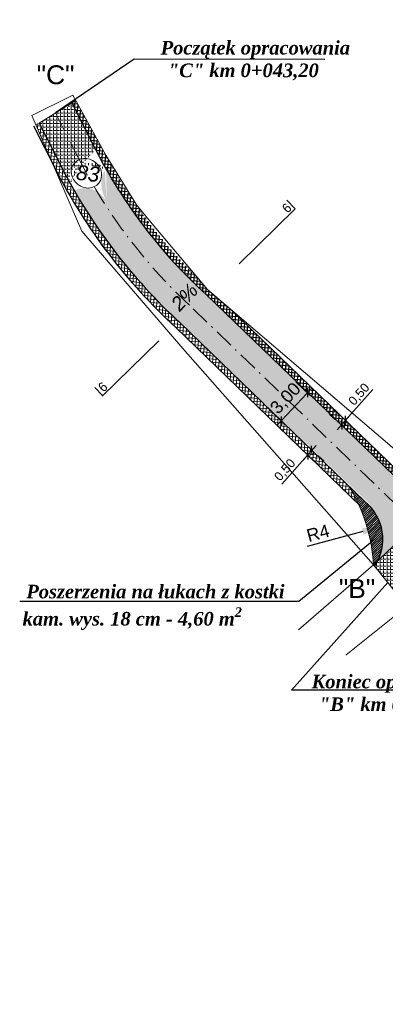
# Model space of a CAD drawing. Header units: millimetres. Extents: x 460 to 2266, y 622 to 2169.
# Tile 1 of 95: x 1633 to 1662, y 1507 to 1584. Entities that reach past the tile are written whole.
import ezdxf

# ---------------------------------------------------------------- set-up
doc = ezdxf.new("R2010")
doc.units = ezdxf.units.MM
doc.linetypes.add('KROPK3-2', pattern=[5, 3, -1, 0, -1])
doc.linetypes.add('PRZER3-1', pattern=[4, 3, -1])
for name, color, linetype, lineweight, true_color in [('drogi', 7, 'Continuous', 20, 0xd6bc51), ('GESDZI_O', 7, 'Continuous', 18, 0x0a0909), ('GESKKL_O', 7, 'PRZER3-1', 18, 0x008000)]:
    doc.layers.add(name, color=color, linetype=linetype, lineweight=lineweight, true_color=true_color)
doc.layers.add('Warstwa 1', color=220, linetype='Continuous', lineweight=20)
doc.styles.add('GEO-INFO', font='plfontwi.shx', dxfattribs={"height": 0.25})
doc.styles.get("Standard").update_dxf_attribs({"font": 'ARIAL.TTF'})
doc.dimstyles.new('ISO-25', dxfattribs={"dimtxt": 2.5, "dimasz": 2.5, "dimexe": 1.25, "dimexo": 0.625, "dimtad": 1, "dimtxsty": 'Standard', "dimcen": 2.5, "dimadec": 0, "dimazin": 0, "dimtfac": 1, "dimtmove": 0, "dimatfit": 3, "dimfxl": 1, "dimarcsym": 0})
pattern_1 = [(0, (-5553898.249666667, -5634345.26519057), (0, 0.275), [0.2, -0.07500000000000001]), (90, (-5553898.249666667, -5634345.26519057), (-0.275, 1.683889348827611e-17), [0.2, -0.07500000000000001])]
pattern_2 = [(85, (-5553898.249666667, -5634345.26519057), (-0.2490486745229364, 0.02178893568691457), []), (175, (-5553898.249666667, -5634345.26519057), (-0.02178893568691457, -0.2490486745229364), [])]

# ---------------------------------------------------------------- blocks, each defined once
blk = doc.blocks.new('_Oblique')
at = {"color": 0, "linetype": 'ByBlock', "lineweight": -2}
blk.add_line((-0.5, -0.5), (0.5, 0.5), dxfattribs=at)
blk = doc.blocks.new('*D2839')
at = {"layer": 'Defpoints', "color": 0}
for p in [(1655.970289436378, 1554.605452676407), (1656.666504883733, 1553.952372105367), (1654.605267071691, 1551.754992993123)]:
    blk.add_point(p, dxfattribs=at)
at = {"layer": 'Warstwa 1', "color": 0, "linetype": 'Continuous', "lineweight": -2}
for p, q in [((1656.210667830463, 1554.379967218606), (1655.058615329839, 1555.460642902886)), ((1653.566975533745, 1552.043403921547), (1656.31236552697, 1554.970122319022)), ((1654.149430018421, 1552.182588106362), (1652.997377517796, 1553.263263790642))]:
    blk.add_line(p, q, dxfattribs=at)
at = {"layer": 'Warstwa 1', "color": 0, "linetype": 'ByBlock', "lineweight": -2, "xscale": 0.5, "yscale": 0.5, "zscale": 0.5}
for p, rotation in [((1655.970289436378, 1554.605452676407), 46.83103256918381), ((1653.909051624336, 1552.408073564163), 226.8310325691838)]:
    blk.add_blockref('_Oblique', p, dxfattribs=dict(at, rotation=rotation))
at = {"layer": 'Warstwa 1', "color": 0, "lineweight": 20, "insert": (1654.294630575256, 1554.136012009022), "char_height": 2, "attachment_point": 5, "rotation": 46.831032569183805}
blk.add_mtext('{\\H0.5x;3,00}', dxfattribs=at)
blk = doc.blocks.new('*D2860')
at = {"layer": 'Defpoints', "color": 0}
for p in [(1661.739251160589, 1544.132841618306), (1658.101964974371, 1543.147739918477)]:
    blk.add_point(p, dxfattribs=at)
at = {"layer": 'Warstwa 1', "color": 0, "lineweight": -2}
blk.add_line((1660.291411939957, 1543.740717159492), (1655.935647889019, 1542.561027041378), dxfattribs=at)
at = {"layer": 'Warstwa 1', "color": 0}
blk.add_solid([(1660.356766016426, 1543.49941062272), (1660.226057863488, 1543.982023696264), (1661.739251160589, 1544.132841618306)], dxfattribs=at)
at = {"layer": 'Warstwa 1', "color": 0, "insert": (1656.792345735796, 1543.621871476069), "char_height": 2, "attachment_point": 5, "rotation": 15.154117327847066}
blk.add_mtext('{\\H0.5x;R4}', dxfattribs=at)
blk = doc.blocks.new('*D2868')
at = {"layer": 'Defpoints', "color": 0}
for p in [(1658.954540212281, 1552.453426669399), (1658.954541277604, 1552.453425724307), (1658.622724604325, 1552.079396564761)]:
    blk.add_point(p, dxfattribs=at)
at = {"layer": 'Warstwa 1', "color": 0, "linetype": 'Continuous', "lineweight": -2}
for p, q in [((1658.954540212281, 1552.453426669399), (1661.09535011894, 1554.866582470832)), ((1658.155188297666, 1552.494167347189), (1657.687650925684, 1552.908939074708)), ((1658.487004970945, 1552.868196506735), (1658.019467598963, 1553.282968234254)), ((1658.290906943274, 1551.705368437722), (1659.28635680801, 1552.827455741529))]:
    blk.add_line(p, q, dxfattribs=at)
at = {"layer": 'Warstwa 1', "color": 0, "linetype": 'ByBlock', "lineweight": -2, "xscale": 0.5, "yscale": 0.5, "zscale": 0.5}
for p, rotation in [((1658.622723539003, 1552.079397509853), 228.4224471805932), ((1658.954540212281, 1552.453426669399), 48.4224471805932)]:
    blk.add_blockref('_Oblique', p, dxfattribs=dict(at, rotation=rotation))
at = {"layer": 'Warstwa 1', "color": 0, "lineweight": 20, "insert": (1660.03695287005, 1554.458112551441), "char_height": 2, "attachment_point": 5, "rotation": 48.422447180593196}
blk.add_mtext('{\\H0.35x;0,50}', dxfattribs=at)
blk = doc.blocks.new('*D2869')
at = {"layer": 'Defpoints', "color": 0}
for p in [(1656.302438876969, 1550.111088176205), (1656.312191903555, 1550.102435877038), (1655.970622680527, 1549.737059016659)]:
    blk.add_point(p, dxfattribs=at)
at = {"layer": 'Warstwa 1', "color": 0, "linetype": 'Continuous', "lineweight": -2}
for p, q in [((1655.648559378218, 1549.354377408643), (1656.64400823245, 1550.476465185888)), ((1655.980375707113, 1549.728406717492), (1653.950173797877, 1547.439926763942)), ((1656.438159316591, 1549.322288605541), (1656.915448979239, 1548.898865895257)), ((1656.769975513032, 1549.696317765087), (1657.247265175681, 1549.272895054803))]:
    blk.add_line(p, q, dxfattribs=at)
at = {"layer": 'Warstwa 1', "color": 0, "linetype": 'ByBlock', "lineweight": -2, "xscale": 0.5, "yscale": 0.5, "zscale": 0.5}
for p, rotation in [((1655.980375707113, 1549.728406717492), 228.4224880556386), ((1656.312191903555, 1550.102435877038), 48.4224880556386)]:
    blk.add_blockref('_Oblique', p, dxfattribs=dict(at, rotation=rotation))
at = {"layer": 'Warstwa 1', "color": 0, "lineweight": 20, "insert": (1654.229589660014, 1548.53946266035), "char_height": 2, "attachment_point": 5, "rotation": 48.422488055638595}
blk.add_mtext('{\\H0.35x;0,50}', dxfattribs=at)

msp = doc.modelspace()

# ---------------------------------------------------------------- hatches: boundary and pattern name
h = msp.add_hatch()
h.set_pattern_fill('ANSI37', color=141, scale=2, angle=39.99999999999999)
h.set_pattern_definition(pattern_2)
h.paths.add_polyline_path([(1639.822494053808, 1573.874332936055), (1637.837482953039, 1577.488120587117), (1637.508630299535, 1577.307486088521), (1639.370489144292, 1573.660069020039, 0.08995780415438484), (1648.047269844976, 1562.279730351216), (1651.782162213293, 1558.6773181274), (1652.11769249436, 1559.048368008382), (1649.958709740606, 1561.130770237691), (1648.125053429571, 1562.693665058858), (1647.294612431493, 1563.682528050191, -0.08031139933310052)])
at = {"lineweight": 5}
h = msp.add_hatch(dxfattribs=at)
h.set_pattern_fill('ANSI37', color=141, scale=2, angle=39.99999999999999)
h.set_pattern_definition(pattern_2)
edge = h.paths.add_edge_path()
edge.add_arc((1675.079821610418, 1591.888237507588), 43.59267440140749, 207.0424722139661, 227.5352114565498, ccw=False)
edge.add_line((1636.253145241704, 1572.068790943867), (1636.060617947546, 1572.445955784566))
edge.add_line((1636.060617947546, 1572.445954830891), (1634.687419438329, 1575.622085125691))
edge.add_line((1634.687418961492, 1575.622085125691), (1634.944066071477, 1575.733046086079))
edge.add_line((1634.944066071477, 1575.733047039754), (1636.698480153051, 1572.296116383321))
edge.add_arc((1675.079821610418, 1591.888237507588), 43.09267441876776, 207.042471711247, 227.5445137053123)
edge.add_line((1645.991525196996, 1560.094376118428), (1659.237049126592, 1547.270739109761))
edge.add_arc((1651.109189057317, 1542.233946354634), 9.561976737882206, 22.477135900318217, 31.78628541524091, ccw=False)
edge.add_line((1659.944763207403, 1545.88962987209), (1645.64879467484, 1559.730252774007))
h = msp.add_hatch()
h.set_pattern_fill('ANSI37', color=141, scale=2, angle=39.99999999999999)
h.set_pattern_definition(pattern_2)
edge = h.paths.add_edge_path()
edge.add_arc((1665.409114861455, 1551.571678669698), 4.150714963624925, 242.6653166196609, 248.1306654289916)
edge.add_line((1663.863010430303, 1547.719666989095), (1652.11769249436, 1559.048368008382))
edge.add_line((1652.11769249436, 1559.048368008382), (1651.782162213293, 1558.677317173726))
edge.add_line((1651.782162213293, 1558.6773181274), (1662.414880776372, 1548.421751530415))
edge.add_arc((1673.598617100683, 1569.702508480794), 24.04051941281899, 242.276601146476, 245.1695097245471)
at = {"layer": 'drogi', "lineweight": 5, "true_color": 0xf4e08b}
h = msp.add_hatch(dxfattribs=at)
h.set_pattern_fill('ANGLE', color=41)
h.set_pattern_definition(pattern_1)
edge = h.paths.add_edge_path()
edge.add_ellipse((1639.170344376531, 1570.901097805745), major_axis=(-1.549999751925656, 1.2322515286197), ratio=0.801401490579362, start_angle=268.02025268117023, end_angle=332.6410710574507, ccw=False)
edge.add_arc((1675.079821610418, 1591.888237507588), 40.09267444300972, 207.0424719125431, 209.5750670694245, ccw=False)
edge.add_line((1639.370489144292, 1573.660069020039), (1637.549633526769, 1577.227160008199))
edge.add_line((1637.549633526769, 1577.227160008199), (1636.226347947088, 1576.5202660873))
edge.add_line((1636.226348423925, 1576.5202660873), (1638.034573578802, 1572.97791817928))
edge.add_arc((1675.079821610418, 1591.888237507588), 41.59267444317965, 207.0427414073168, 207.6810846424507)
edge = h.paths.add_edge_path()
edge.add_ellipse((1639.170344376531, 1570.901097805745), major_axis=(1.549999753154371, -1.232251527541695), ratio=0.801401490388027, start_angle=152.6410709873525, end_angle=218.9009604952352, ccw=False)
edge.add_arc((1675.079821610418, 1591.888237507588), 41.59267436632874, 207.0427411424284, 207.6810843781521, ccw=False)
edge.add_line((1638.034573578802, 1572.97791817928), (1636.226348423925, 1576.5202660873))
edge.add_line((1636.226348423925, 1576.5202660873), (1634.944066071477, 1575.733046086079))
edge.add_line((1634.944066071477, 1575.733047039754), (1636.698480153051, 1572.296116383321))
edge.add_arc((1675.079821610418, 1591.888237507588), 43.09267440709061, 207.0424717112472, 208.8730994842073)
h = msp.add_hatch(dxfattribs=at)
h.set_pattern_fill('ANGLE', color=41)
h.set_pattern_definition(pattern_1)
edge = h.paths.add_edge_path()
edge.add_ellipse((1641.288919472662, 1570.310529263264), major_axis=(-0.9291313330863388, 1.910958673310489), ratio=0.6007382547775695, start_angle=8.488731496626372, end_angle=94.57478469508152, ccw=False)
edge.add_arc((1668.377533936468, 1585.404642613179), 32.29012559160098, 209.3014174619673, 228.574951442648)
edge.add_line((1647.013103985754, 1561.192799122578), (1664.509970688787, 1544.332289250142))
edge.add_line((1664.50997021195, 1544.332289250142), (1664.675910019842, 1544.489279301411))
edge.add_line((1664.675910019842, 1544.489280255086), (1665.915533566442, 1546.258583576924))
edge.add_arc((1672.942167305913, 1562.041777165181), 17.27665462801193, 232.998477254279, 246.00150639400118, ccw=False)
edge.add_line((1662.54445030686, 1548.244304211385), (1648.034517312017, 1562.291378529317))
edge.add_arc((1675.079821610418, 1591.888237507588), 40.09267433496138, 209.5451635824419, 227.5792548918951, ccw=False)
edge.add_line((1640.200506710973, 1572.118159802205), (1640.218698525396, 1569.601724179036))
edge = h.paths.add_edge_path()
edge.add_ellipse((1638.518311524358, 1568.735125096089), major_axis=(1.349501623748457, -1.349501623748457), ratio=1, start_angle=72.00558642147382, end_angle=160.5739813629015, ccw=False)
edge.add_arc((1675.309021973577, 1592.07175877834), 43.38281465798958, 209.8837386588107, 227.4847858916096)
edge.add_line((1645.991525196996, 1560.094376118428), (1660.538839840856, 1546.174699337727))
edge.add_arc((1657.897846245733, 1543.217616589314), 3.964743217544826, 333.0375438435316, 48.231725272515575, ccw=False)
edge.add_line((1661.431636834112, 1541.419975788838), (1664.50997021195, 1544.332290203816))
edge.add_line((1664.50997021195, 1544.332289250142), (1647.013103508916, 1561.192799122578))
edge.add_arc((1668.377533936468, 1585.404642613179), 32.29012559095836, 209.3014184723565, 228.5749524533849, ccw=False)
edge.add_line((1640.218698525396, 1569.601724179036), (1637.694464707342, 1570.456632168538))
edge = h.paths.add_edge_path()
edge.add_line((1671.813559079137, 1544.663152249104), (1671.705095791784, 1545.511788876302))
edge.add_arc((1667.234834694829, 1565.881195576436), 20.8541587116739, 279.0256485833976, 282.3778804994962, ccw=False)
edge.add_arc((1670.837995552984, 1557.417751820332), 12.1370349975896, 254.0977143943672, 268.4342584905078, ccw=False)
edge.add_line((1667.512477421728, 1545.745196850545), (1665.661798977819, 1545.421998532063))
edge.add_line((1665.661798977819, 1545.421998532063), (1665.3373451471, 1545.115043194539))
edge.add_line((1665.3373451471, 1545.115043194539), (1666.376695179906, 1542.536291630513))
edge.add_arc((1675.44797184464, 1515.257591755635), 28.74744318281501, 105.70593387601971, 108.3940641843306, ccw=False)
edge.add_arc((1672.938489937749, 1527.734449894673), 16.08588110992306, 96.7646512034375, 109.13342448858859, ccw=False)
edge.add_arc((1671.932017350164, 1543.779880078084), 0.8911806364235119, 179.999977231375, 184.6039034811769, ccw=False)
edge.add_arc((1671.932017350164, 1543.779880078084), 0.8911806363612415, 97.63852522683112, 180, ccw=False)
edge = h.paths.add_edge_path()
edge.add_line((1679.002120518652, 1545.831145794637), (1678.851239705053, 1543.802876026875))
edge.add_arc((1675.44797184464, 1515.257591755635), 28.74744315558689, 64.5729439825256, 83.20109087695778, ccw=False)
edge.add_line((1687.791021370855, 1541.220346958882), (1694.591924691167, 1538.117529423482))
edge.add_line((1694.591924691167, 1538.117528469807), (1695.488989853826, 1539.89442876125))
edge.add_line((1695.488989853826, 1539.89442876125), (1695.490196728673, 1539.893826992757))
edge.add_line((1695.490196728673, 1539.893826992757), (1688.720862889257, 1543.269221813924))
edge.add_arc((1676.590418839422, 1516.967136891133), 28.964587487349, 65.24098679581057, 85.22380620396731)
edge = h.paths.add_edge_path()
edge.add_line((1682.870135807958, 1542.197474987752), (1682.765703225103, 1541.719749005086))
edge.add_arc((1676.519993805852, 1516.715769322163), 25.77223021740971, 75.76878608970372, 75.9751567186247, ccw=False)
edge.add_arc((1676.519993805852, 1516.715769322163), 25.77223021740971, 75.37331742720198, 75.76878622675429, ccw=False)
edge.add_line((1683.027997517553, 1541.65276482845), (1683.134442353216, 1542.139696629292))
edge.add_line((1683.134442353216, 1542.139696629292), (1682.870135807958, 1542.197474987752))
edge = h.paths.add_edge_path()
edge.add_line((1683.134442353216, 1542.139696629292), (1683.027997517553, 1541.65276482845))
edge.add_arc((1676.519993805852, 1516.715769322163), 25.77223021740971, 74.89552371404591, 75.37331773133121, ccw=False)
edge.add_line((1683.235720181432, 1541.597628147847), (1683.255218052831, 1541.686821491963))
edge.add_line((1683.255218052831, 1541.686821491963), (1683.34419443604, 1542.093843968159))
edge.add_line((1683.344194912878, 1542.093843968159), (1683.134442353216, 1542.139696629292))
edge = h.paths.add_edge_path()
edge.add_line((1682.60891010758, 1542.254580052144), (1682.505869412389, 1541.783221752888))
edge.add_arc((1676.519993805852, 1516.715769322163), 25.77223021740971, 75.97515672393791, 76.56979598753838, ccw=False)
edge.add_line((1682.765703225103, 1541.719749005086), (1682.870135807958, 1542.197474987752))
edge.add_line((1682.870135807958, 1542.197474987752), (1682.608910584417, 1542.254580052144))
edge = h.paths.add_edge_path()
edge.add_line((1682.396076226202, 1542.301106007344), (1682.293731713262, 1541.832931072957))
edge.add_arc((1676.519993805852, 1516.715769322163), 25.77223021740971, 76.56979586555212, 77.05418871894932, ccw=False)
edge.add_line((1682.505869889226, 1541.783221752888), (1682.608910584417, 1542.254580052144))
edge.add_line((1682.60891010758, 1542.254580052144), (1682.396076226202, 1542.301106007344))
edge = h.paths.add_edge_path()
edge.add_line((1678.851239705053, 1543.80287698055), (1678.74740078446, 1542.340207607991))
edge.add_arc((1676.640017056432, 1517.256574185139), 25.17200224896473, 64.16522589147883, 85.19761327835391, ccw=False)
edge.add_line((1687.609407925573, 1539.91274693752), (1693.892379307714, 1536.779571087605))
edge.add_line((1693.892379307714, 1536.779571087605), (1694.591924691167, 1538.117528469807))
edge.add_line((1694.591924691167, 1538.117528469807), (1687.791021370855, 1541.220346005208))
edge.add_arc((1675.44797184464, 1515.257591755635), 28.74744315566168, 64.57294441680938, 83.20109131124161)
edge = h.paths.add_edge_path()
edge.add_line((1672.039518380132, 1542.895206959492), (1672.145748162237, 1542.064046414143))
edge.add_arc((1676.562555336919, 1515.524502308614), 26.90456411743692, 85.3420376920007, 99.44877185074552, ccw=False)
edge.add_line((1678.74740078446, 1542.340206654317), (1678.851239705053, 1543.802876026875))
edge.add_arc((1675.44797184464, 1515.257591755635), 28.74744318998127, 83.20109087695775, 95.25097200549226)
edge.add_arc((1671.932017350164, 1543.779880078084), 0.8911806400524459, 359.99999380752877, 6.734856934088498, ccw=False)
edge.add_arc((1671.932017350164, 1543.779880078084), 0.891180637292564, 276.9283277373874, 360, ccw=False)
edge = h.paths.add_edge_path()
edge.add_arc((1676.596719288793, 1517.248495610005), 28.68368665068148, 85.18955291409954, 99.81908485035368)
edge.add_line((1671.705069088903, 1545.511998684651), (1671.813559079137, 1544.663152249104))
edge.add_arc((1671.932017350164, 1543.779880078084), 0.8911806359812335, 6.73486762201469, 97.63852958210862, ccw=False)
edge.add_arc((1675.44797184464, 1515.257591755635), 28.7474431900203, 83.20109103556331, 95.25097216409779, ccw=False)
edge.add_line((1678.851239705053, 1543.80287698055), (1679.002120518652, 1545.831146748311))
h.paths.add_polyline_path([(1695.488989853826, 1539.89442876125), (1694.591924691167, 1538.117528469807), (1706.928449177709, 1531.878962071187), (1707.791004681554, 1533.40298798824), (1707.782595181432, 1533.408060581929)])
h.paths.add_polyline_path([(1674.919178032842, 1545.237747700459), (1675.259703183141, 1542.598913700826)])
h.paths.add_polyline_path([(1702.421896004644, 1533.808147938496), (1704.992058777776, 1533.119915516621), (1704.777744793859, 1533.272318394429), (1702.207582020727, 1533.960550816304)], flags=17)
h = msp.add_hatch(dxfattribs=at)
h.set_pattern_fill('ANGLE', color=41)
h.set_pattern_definition(pattern_1)
edge = h.paths.add_edge_path()
edge.add_line((1672.145748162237, 1542.064046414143), (1672.039518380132, 1542.895206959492))
edge.add_arc((1671.932017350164, 1543.779880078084), 0.8911806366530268, 187.319981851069, 276.9283273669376, ccw=False)
edge.add_arc((1675.44797184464, 1515.257591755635), 28.74744318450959, 98.80387267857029, 105.7059330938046)
edge.add_arc((1672.938489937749, 1527.734449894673), 16.08588110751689, 109.1334244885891, 113.9209594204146)
edge.add_line((1666.416050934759, 1542.43864587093), (1667.10528566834, 1540.741475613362))
edge.add_arc((1673.532688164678, 1526.512096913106), 15.61367109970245, 95.09621954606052, 114.30866933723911, ccw=False)
edge = h.paths.add_edge_path()
edge.add_arc((1657.580037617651, 1543.262437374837), 4.269599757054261, 328.6131680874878, 334.43528442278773, ccw=False)
edge.add_line((1661.22486927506, 1541.03877213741), (1662.251043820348, 1539.756681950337))
edge.add_arc((1673.588006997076, 1527.351133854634), 16.80548606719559, 115.40369999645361, 132.4230141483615, ccw=False)
edge.add_line((1666.378562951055, 1542.531656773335), (1665.3373451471, 1545.115043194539))
edge.add_line((1665.3373451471, 1545.115043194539), (1661.431636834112, 1541.419975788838))
edge = h.paths.add_edge_path()
edge.add_line((1662.251043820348, 1539.756681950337), (1663.327555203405, 1538.413838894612))
edge.add_line((1663.327555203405, 1538.413838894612), (1665.156379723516, 1539.792074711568))
edge.add_line((1665.156379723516, 1539.792074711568), (1667.077929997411, 1540.740088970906))
edge.add_line((1667.077929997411, 1540.740088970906), (1666.416050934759, 1542.43864587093))
edge.add_arc((1672.938489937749, 1527.734449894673), 16.08588111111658, 113.9209607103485, 131.6362494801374)
at = {"layer": 'GESDZI_O', "linetype": 'Continuous', "lineweight": 9}
h = msp.add_hatch(dxfattribs=at)
h.set_pattern_fill('ANSI31', color=43)
h.set_pattern_definition([(45, (-5553898.249666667, -5634345.26519057), (-0.08838834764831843, 0.08838834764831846), [])])
h.paths.add_polyline_path([(1659.237049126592, 1547.270739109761, -0.1202706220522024), (1661.140337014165, 1541.144385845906), (1661.468738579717, 1541.455075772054, 0.3541088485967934), (1660.457733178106, 1546.088935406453), (1659.237049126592, 1547.270739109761)], is_closed=False)
at = {"layer": 'Warstwa 1', "linetype": 'Continuous', "lineweight": 40}
h = msp.add_hatch(color=0, dxfattribs=at)
h.dxf.hatch_style = 1
h.paths.add_polyline_path([(1648.023022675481, 1562.276744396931), (1645.825154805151, 1560.228987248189), (1646.001497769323, 1560.058260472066)])

# ---------------------------------------------------------------- linework, layer by layer
at = {"color": 141, "true_color": 0xadddf7}
msp.add_lwpolyline([(1634.498731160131, 1575.505721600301), (1636.253145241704, 1572.068790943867, 0.08965551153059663), (1645.64879467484, 1559.730253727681), (1660.109947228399, 1545.729707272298)], format="xyb", dxfattribs=at)
msp.add_lwpolyline([(1649.958709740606, 1561.130770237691), (1663.863010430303, 1547.719666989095)], dxfattribs=at)
at = {"layer": 'drogi', "color": 141, "lineweight": 5, "true_color": 0xadddf7}
for p, q in [((1637.508630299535, 1577.307486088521), (1637.837482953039, 1577.488120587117)), ((1634.944066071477, 1575.733047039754), (1634.687418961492, 1575.622085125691))]:
    msp.add_line(p, q, dxfattribs=at)
at = {"layer": 'GESDZI_O', "color": 1, "linetype": 'Continuous', "lineweight": 9}
msp.add_line((1634.944066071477, 1575.733047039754), (1637.508630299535, 1577.307486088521), dxfattribs=at)
at = {"layer": 'GESDZI_O', "color": 6, "linetype": 'Continuous', "lineweight": 18}
msp.add_line((1661.140337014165, 1541.144385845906), (1663.747781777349, 1537.886676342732), dxfattribs=at)
at = {"layer": 'GESDZI_O', "color": 3, "linetype": 'Continuous', "lineweight": 18}
for points in [[(1826.88179209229, 1661.448843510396), (1813.243415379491, 1639.461502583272), (1796.100406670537, 1593.696534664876), (1794.554971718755, 1591.406683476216), (1792.370031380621, 1580.063929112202), (1787.190557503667, 1569.57880452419), (1784.106040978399, 1565.384362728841), (1778.507621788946, 1559.197685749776), (1773.605252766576, 1548.08845761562), (1760.643605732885, 1519.740507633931), (1755.843064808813, 1511.346238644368), (1751.482916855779, 1506.720312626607), (1740.544029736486, 1508.704530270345), (1723.541449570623, 1519.220002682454), (1705.893645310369, 1530.05059483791), (1688.475037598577, 1538.859165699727), (1677.871839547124, 1541.862377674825), (1666.963704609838, 1540.460674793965), (1659.003609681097, 1534.089478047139), (1658.998345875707, 1534.062327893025)], [(1655.263186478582, 1536.039154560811), (1661.140337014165, 1541.144385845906), (1665.661798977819, 1545.421998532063), (1669.929612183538, 1546.167319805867), (1673.827098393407, 1546.449743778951), (1679.279294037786, 1546.081986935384), (1686.946665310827, 1545.553597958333), (1726.546011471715, 1523.141497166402), (1735.913587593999, 1517.003907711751), (1740.446953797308, 1514.731755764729), (1745.978906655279, 1514.222172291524), (1750.833961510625, 1515.714945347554), (1751.845790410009, 1516.279196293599), (1754.498328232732, 1518.794479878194), (1757.17575600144, 1524.493966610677), (1782.237680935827, 1573.18815758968), (1793.140996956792, 1602.378866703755), (1794.374214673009, 1605.68033841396), (1800.427442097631, 1624.304581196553), (1802.92775776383, 1632.933723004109), (1805.083724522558, 1641.010547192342), (1808.93283178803, 1648.933928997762), (1815.374591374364, 1658.003821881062)], [(1661.140337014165, 1541.144385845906), (1646.20476915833, 1558.08545926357), (1638.296839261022, 1567.273703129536), (1634.381433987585, 1576.329811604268), (1637.600430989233, 1577.919682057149), (1637.600430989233, 1577.919682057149), (1637.600430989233, 1577.919682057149), (1640.185384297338, 1573.213677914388), (1642.575902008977, 1569.336653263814), (1643.674348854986, 1567.993425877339), (1648.125053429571, 1562.693665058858), (1664.743104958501, 1548.529468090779), (1669.767013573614, 1546.226560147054), (1669.929612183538, 1546.167319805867)]]:
    msp.add_lwpolyline(points, dxfattribs=at)
at = {"layer": 'GESDZI_O', "color": 1, "linetype": 'Continuous', "lineweight": 30}
for points in [[(1637.508630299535, 1577.307486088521), (1639.370489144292, 1573.660069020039, 0.08995780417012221), (1648.047269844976, 1562.279730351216), (1662.667957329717, 1548.177651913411)], [(1634.944066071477, 1575.733047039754), (1636.698480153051, 1572.296116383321, 0.08969642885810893), (1645.991525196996, 1560.094376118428), (1660.457733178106, 1546.088935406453)]]:
    msp.add_lwpolyline(points, format="xyb", dxfattribs=at)
at = {"layer": 'GESDZI_O', "color": 5, "linetype": 'KROPK3-2', "lineweight": 13, "ltscale": 0.5}
msp.add_lwpolyline([(1636.226348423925, 1576.5202660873), (1638.03448488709, 1572.97809270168, 0.08977076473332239), (1647.013103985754, 1561.192799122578), (1666.416050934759, 1542.43864587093)], format="xyb", dxfattribs=at)
at = {"layer": 'GESDZI_O', "color": 43, "linetype": 'Continuous', "lineweight": 9, "true_color": 0xb5b04a}
msp.add_arc((1647.638379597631, 1540.308529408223), 13.52780511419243, 3.542449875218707, 30.97467998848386, dxfattribs=at)
at = {"layer": 'GESDZI_O', "color": 1, "linetype": 'Continuous', "lineweight": 30}
msp.add_arc((1658.101964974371, 1543.147739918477), 3.768325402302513, 325.9679547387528, 51.30680770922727, dxfattribs=at)
at = {"layer": 'GESDZI_O', "color": 3, "linetype": 'Continuous', "lineweight": 18}
msp.add_ellipse((1638.659789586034, 1571.80013516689), major_axis=(-0.9680334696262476, 0.769587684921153), ratio=0.8963021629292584, start_param=-3.141592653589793, end_param=3.141592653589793, dxfattribs=at)
at = {"layer": 'GESKKL_O', "color": 5, "linetype": 'Continuous', "lineweight": 20}
for p, q in [((1655.000885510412, 1569.020032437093), (1654.344078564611, 1569.691181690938)), ((1639.914782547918, 1554.398459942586), (1639.316648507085, 1555.009654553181))]:
    msp.add_line(p, q, dxfattribs=at)
for points in [[(1650.604774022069, 1564.717859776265), (1655.000885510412, 1569.020032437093)], [(1639.8985195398, 1554.354697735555), (1644.318227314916, 1558.67996266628)]]:
    msp.add_lwpolyline(points, dxfattribs=at)
at = {"layer": 'Warstwa 1', "color": 6}
msp.add_line((1647.616902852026, 1562.510960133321, -55.4722481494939), (1647.616902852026, 1562.510960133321, -55.4722481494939), dxfattribs=at)
at = {"layer": 'Warstwa 1', "color": 0, "linetype": 'Continuous', "lineweight": 25}
for points in [[(1657.325166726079, 1580.719456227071), (1642.381930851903, 1580.722780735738), (1636.226348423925, 1576.5202660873)], [(1633.430414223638, 1538.291238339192), (1655.299124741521, 1538.291238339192), (1661.320538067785, 1543.213133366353)], [(1667.305344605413, 1531.314487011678), (1654.723418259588, 1531.317648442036), (1662.251043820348, 1539.756681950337)]]:
    msp.add_lwpolyline(points, dxfattribs=at)

# ---------------------------------------------------------------- texts
at = {"layer": 'GESDZI_O', "color": 3, "linetype": 'Continuous', "lineweight": 18, "insert": (1637.922496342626, 1572.465652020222), "char_height": 1.092, "width": 17.4080801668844, "attachment_point": 1, "rotation": 354.14295840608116}
msp.add_mtext('{\\fArial|b0|i1|c238|p34;\\H1.076x;83}', dxfattribs=at)
at = {"layer": 'GESKKL_O', "color": 5, "linetype": 'Continuous', "lineweight": 20, "char_height": 0.7312499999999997, "width": 1.94235459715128, "attachment_point": 1, "rotation": 43.1445591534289, "style": 'GEO-INFO'}
for insert in [(1653.892419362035, 1569.162869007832), (1639.486215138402, 1555.151052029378)]:
    msp.add_mtext('6', dxfattribs=dict(at, insert=insert))
at = {"layer": 'Warstwa 1', "color": 0, "linetype": 'Continuous', "lineweight": 40, "attachment_point": 1}
for s, insert, char_height, width in [('{\\fTimes New Roman|b0|i0|c238|p18; \\fTimes New Roman|b1|i1|c238|p18;\\H1.6667x;Początek opracowania\\P  "C" km 0+043,20\\fTimes New Roman|b1|i0|c238|p18; }', (1644.225850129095, 1582.159695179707), 0.637, 19.37690746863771), ('"C"', (1634.762164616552, 1580.251360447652), 1.47875, 36.16320129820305), ('\\A1;{\\fTimes New Roman|b0|i0|c238|p18; \\fTimes New Roman|b1|i1|c238|p18;\\H1.3889x;Poszerzenia na łukach z kostki kam. wys. 18 cm - 4,60 m\\H0.7x;\\S2^ ;}', (1633.65707876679, 1539.574016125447), 0.7644000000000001, 23.25228896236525), ('"B"', (1658.426948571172, 1540.017070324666), 1.47875, 36.16320129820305), ('{\\fTimes New Roman|b0|i0|c238|p18; \\fTimes New Roman|b1|i1|c238|p18;\\H1.6667x;Koniec opracowania\\P  "B" km 0+510,50\\fTimes New Roman|b1|i0|c238|p18; }', (1656.052078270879, 1532.523877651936), 0.637, 19.37690746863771)]:
    msp.add_mtext(s, dxfattribs=dict(at, insert=insert, char_height=char_height, width=width))
at = {"layer": 'Warstwa 1', "color": 0, "linetype": 'Continuous', "lineweight": 20, "insert": (1645.169394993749, 1561.688462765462, 69.84322739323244), "char_height": 1.01976, "width": 16.25646870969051, "attachment_point": 1, "rotation": 46.096877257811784}
msp.add_mtext('{\\fArial|b0|i1|c238|p34;\\H1.076x;2%}', dxfattribs=at)

# ---------------------------------------------------------------- dimensions: what is measured, and where the dimension line sits
at = {"layer": 'Warstwa 1', "color": 0, "linetype": 'Continuous', "lineweight": 20}
for base, p1, p2, angle, text, override, picture, middle in [((1655.970289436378, 1554.605452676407), (1654.605267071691, 1551.754992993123), (1656.666504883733, 1553.952372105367), 46.83103256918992, '{\\H0.5x;3,00}', {"dimtxt": 2, "dimasz": 0.5, "dimgap": 0.3, "dimtxsty": 'Standard', "dimblk1": 'Oblique', "dimblk2": 'Oblique', "dimsah": 1, "dimdle": 0.5}, '*D2839', (1654.951732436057, 1553.519621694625)), ((1658.954540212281, 1552.453426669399), (1658.622724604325, 1552.079396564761), (1658.954541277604, 1552.453425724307), 48.422447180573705, '{\\H0.35x;0,50}', {"dimtxt": 2, "dimasz": 0.5, "dimgap": 0.1, "dimtxsty": 'Standard', "dimblk1": 'Oblique', "dimblk2": 'Oblique', "dimsah": 1, "dimdle": 0.5}, '*D2868', (1660.42644317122, 1554.112579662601)), ((1656.312191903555, 1550.102435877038), (1655.970622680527, 1549.737059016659), (1656.302438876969, 1550.111088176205), 48.42248805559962, '{\\H0.35x;0,50}', {"dimtxt": 2, "dimasz": 0.5, "dimgap": 0.1, "dimtxsty": 'Standard', "dimblk1": 'Oblique', "dimblk2": 'Oblique', "dimsah": 1, "dimdle": 0.5}, '*D2869', (1654.619080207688, 1548.193930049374))]:
    dim = msp.add_linear_dim(base=base, p1=p1, p2=p2, angle=angle, text=text, dimstyle='ISO-25', override=override, dxfattribs=at)
    dim.commit()
    dim.dimension.update_dxf_attribs({"geometry": picture, "text_midpoint": middle, "dimtype": 161})
at = {"layer": 'Warstwa 1', "color": 6}
dim = msp.add_radius_dim(center=(1658.101964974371, 1543.147739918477), mpoint=(1661.739251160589, 1544.132841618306), text='{\\H0.5x;R4}', dimstyle='ISO-25', override={"dimtxt": 2, "dimasz": 1.5, "dimgap": 0.3, "dimtxsty": 'Standard', "dimcen": 1.5}, dxfattribs=at)
dim.commit()
dim.dimension.update_dxf_attribs({"geometry": '*D2860', "text_midpoint": (1657.001478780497, 1542.849690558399), "dimtype": 164})

doc.saveas('drawing.dxf')
